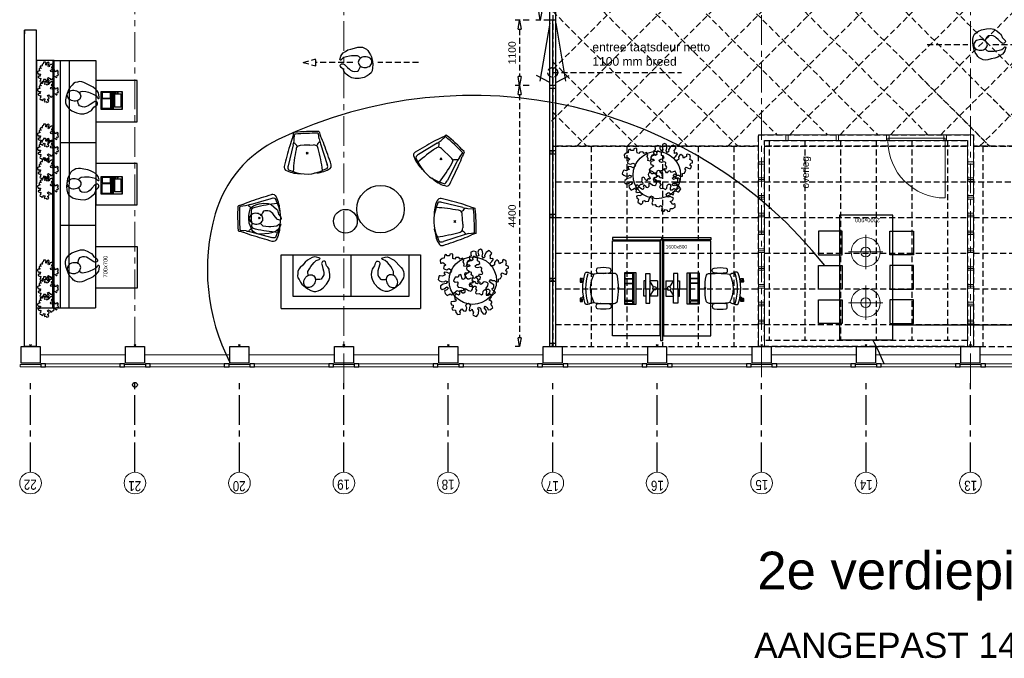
# Model space of a CAD drawing. Header units: millimetres. Extents: x -46954 to 169732, y -26853 to 94136.
# Tile 153 of 174: x 84790 to 101382, y -19688 to -8928. Entities that reach past the tile are written whole.
import ezdxf

# ---------------------------------------------------------------- set-up
doc = ezdxf.new("R2010")
doc.units = ezdxf.units.MM
doc.header["$LTSCALE"] = 400
doc.header["$PDMODE"] = 3
doc.header["$PDSIZE"] = 15
doc.linetypes.add('CENTER', pattern=[2, 1.25, -0.25, 0.25, -0.25])
doc.linetypes.add('HIDDEN', pattern=[0.375, 0.25, -0.125])
for name, color, linetype in [('-gd', 2, 'Continuous'), ('-ve', 2, 'HIDDEN'), ('inlay', 6, 'Continuous'), ('inr', 4, 'Continuous'), ('looplijnen', 8, 'HIDDEN'), ('plafond', 255, 'HIDDEN'), ('plant', 114, 'Continuous'), ('plat', 5, 'Continuous'), ('sona-s008_ip0', 7, 'Continuous'), ('stramien', 1, 'CENTER'), ('symbol', 1, 'Continuous'), ('timmerwerk-ge', 150, 'Continuous'), ('timmerwerk-ve', 8, 'HIDDEN'), ('verlichting', 2, 'Continuous')]:
    doc.layers.add(name, color=color, linetype=linetype)
for name, color, linetype, lineweight in [('Buitenkozijnen', 140, 'Continuous', 15), ('mat-beton (ihwg)', 5, 'Continuous', 25), ('mat-scheidingswand-vertikaal', 5, 'Continuous', 25), ('None', 7, 'Continuous', 9)]:
    doc.layers.add(name, color=color, linetype=linetype, lineweight=lineweight)
doc.styles.add('Arial', font='arial.ttf', dxfattribs={"height": 176.388889})
doc.styles.add('Arial Narrow', font='ARIALN.TTF', dxfattribs={"height": 222.25})
doc.styles.add('s100', font='stylu.ttf', dxfattribs={"height": 100})
doc.styles.get("Standard").update_dxf_attribs({"font": 'arial.ttf'})
doc.dimstyles.new('CAL-N1-050-25', dxfattribs={"dimscale": 50, "dimtxt": 2.5, "dimasz": 3, "dimexe": 1.5, "dimexo": 0, "dimgap": 0.3, "dimtad": 0, "dimdec": 4, "dimrnd": 1, "dimdsep": 46, "dimtxsty": 'Standard', "dimblk": 'CLOSED', "dimcen": 0, "dimdle": 1.25, "dimclrt": 249, "dimadec": 0, "dimazin": 0, "dimtfac": 0.9, "dimtdec": 4, "dimtix": 1, "dimtmove": 0, "dimatfit": 3, "dimldrblk": 'CLOSED', "dimfxl": 1, "dimtvp": 1, "dimtolj": 1, "dimtzin": 0, "dimarcsym": 0})

# ---------------------------------------------------------------- blocks, each defined once
blk = doc.blocks.new('Kolom 280x320')
at = {"layer": 'mat-beton (ihwg)', "lineweight": 25}
blk.add_lwpolyline([(-300, 160), (-20, 160), (-20, -160), (-300, -160)], close=True, dxfattribs=at)
at = {"layer": 'None', "color": 92, "linetype": 'Continuous', "lineweight": 5}
blk.add_point((0, 0), dxfattribs=at)
blk = doc.blocks.new('Gevelpui best 1410 (2D)')
at = {"layer": 'Buitenkozijnen', "lineweight": 15}
for p, q in [((-260, 0), (-260, -1410)), ((-260, 0), (-210, 0)), ((-210, 0), (-210, -1410)), ((-260, -1410), (-210, -1410))]:
    blk.add_line(p, q, dxfattribs=at)
at = {"layer": 'Buitenkozijnen', "color": 92, "lineweight": 25}
for points in [[(-260, 0), (-210, 0), (-210, -80), (-260, -80)], [(-260, -1330), (-210, -1330), (-210, -1410), (-260, -1410)]]:
    blk.add_lwpolyline(points, close=True, dxfattribs=at)
at = {"layer": 'None', "color": 43, "linetype": 'Continuous', "lineweight": 9}
blk.add_line((-410, 15), (-410, -1425), dxfattribs=at)
blk = doc.blocks.new('HWA')
at = {"layer": 'None', "color": 92, "linetype": 'Continuous', "lineweight": 25}
blk.add_circle((0, -74), 40, dxfattribs=at)
blk = doc.blocks.new('lamp02')
at = {"layer": 'verlichting', "lineweight": 0}
for q in [(0, 555.36), (555.36, 0), (0, -555.36), (-555.36, 0)]:
    blk.add_line((0, 0), q, dxfattribs=at)
for radius in [468, 156]:
    blk.add_circle((0, 0), radius, dxfattribs=at)
blk = doc.blocks.new('symb-LPTP_b2')
for p, q in [((150, 0), (-150, 0)), ((-150, 0), (-150, -155)), ((150, -155), (150, 0)), ((150, -5), (-150, -5)), ((150, -155), (-150, -155)), ((150, -160), (-150, -160)), ((-150, -160), (-150, -355)), ((-110, -25), (-110, -129)), ((110, -25), (-110, -25)), ((110, -129), (-110, -129)), ((110, -129), (110, -25)), ((150, -355), (150, -160)), ((-150, -355), (150, -355))]:
    blk.add_line(p, q)
for points in [[(-130, -158, 10, 10, 0), (-111, -158, 10, 10, 0)], [(130, -158, 10, 10, 0), (111, -158, 10, 10, 0)]]:
    blk.add_lwpolyline(points, format="xyseb")
for points in [[(126, -70), (134, -70), (134, -92), (126, -92)], [(128, -72), (132, -72), (132, -90), (128, -90)], [(-135, -175), (135, -175), (135, -189), (-135, -189)], [(32, -199), (-135, -199), (-135, -340), (32, -340)], [(42, -199), (135, -199), (135, -340), (42, -340)]]:
    blk.add_lwpolyline(points, close=True)
for radius in [12.6, 7.57]:
    blk.add_circle((130, -124), radius)
blk = doc.blocks.new('symb-ps03_b2')
blk.add_lwpolyline([(82, -334), (93, -323), (110, -305), (120, -285), (121, -231), (122, -184), (116, -150), (104, -98), (91, -52), (69, -25), (58, -13), (50, -1), (49, 8), (59, 13), (76, 9), (115, -1), (145, -17), (172, -41), (196, -78), (221, -122), (236, -169), (250, -232), (266, -290), (270, -325), (267, -365), (252, -399), (235, -433), (213, -457), (181, -475), (141, -499), (103, -517), (27, -533), (-23, -539), (-83, -538), (-130, -528), (-165, -511), (-192, -479), (-218, -448), (-241, -394), (-258, -313), (-262, -242), (-251, -189), (-222, -138), (-185, -93), (-170, -72), (-134, -54), (-107, -46), (-75, -10), (-57, 2), (-38, 7), (-23, 1), (-12, -13), (-11, -28), (-13, -49), (-23, -61), (-75, -115), (-104, -145), (-121, -166), (-138, -200), (-142, -234), (-135, -284), (-123, -302), (-94, -319), (-69, -327), (-52, -333)])
blk.add_lwpolyline([(-75, -413, 0.078796), (-66, -458, 0.088041), (-46, -494, 0.105312), (-14, -518, 0.121926), (19, -526, 0.121926), (52, -517, 0.105312), (82, -490, 0.088041), (100, -454, 0.078796), (106, -408, 0.078796), (98, -363, 0.088041), (77, -328, 0.105312), (46, -303, 0.121926), (13, -296, 0.121926), (-21, -305, 0.105312), (-50, -331, 0.088041), (-69, -368, 0.078796)], format="xyb", close=True)
blk = doc.blocks.new('SYMB-BM02_B2')
at = {"layer": 'plant'}
blk.add_lwpolyline([(98, 356), (66, 371), (46, 367), (23, 344), (26, 317), (5, 314), (-27, 337), (-68, 353), (-84, 340), (-93, 315), (-77, 290), (-84, 262), (-106, 274), (-134, 301), (-166, 298), (-190, 273), (-184, 246), (-181, 209), (-209, 214), (-256, 237), (-302, 241), (-315, 221), (-325, 198), (-329, 157), (-315, 134), (-286, 119), (-263, 95), (-270, 73), (-298, 80), (-306, 68), (-307, 29), (-341, 38), (-375, 66), (-406, 70), (-427, 48), (-413, 13), (-402, -28), (-381, -27), (-361, -62), (-377, -76), (-407, -84), (-423, -126), (-448, -119), (-475, -126), (-482, -158), (-448, -194), (-447, -249), (-411, -258), (-363, -237), (-327, -242), (-307, -272), (-338, -303), (-366, -308), (-398, -333), (-381, -365), (-338, -377), (-336, -406), (-332, -436), (-252, -458), (-234, -418), (-243, -383), (-220, -358), (-184, -372), (-140, -344), (-141, -283), (-132, -230), (-84, -233), (-86, -271), (-59, -312), (-68, -354), (-36, -386), (7, -361), (39, -388), (98, -377), (116, -344), (153, -351), (160, -393), (171, -436), (193, -440), (228, -426), (230, -390), (275, -385), (300, -408), (328, -386), (326, -329), (369, -315), (403, -276), (387, -222), (366, -221), (339, -240), (312, -226), (275, -205), (309, -165), (312, -121), (278, -112), (241, -110), (205, -137), (171, -126), (146, -92), (166, -59), (184, -44), (228, -57), (285, -55), (282, -25), (255, -2), (285, 14), (305, 34), (353, 32), (371, 38), (382, 84), (382, 111), (350, 130), (317, 139), (248, 136), (232, 114), (194, 121), (209, 166), (266, 187), (314, 230), (310, 274), (271, 296), (232, 280), (187, 233), (150, 251), (176, 290), (219, 319), (203, 365), (155, 404), (121, 376), (98, 356)], dxfattribs=at)
blk = doc.blocks.new('symb-ps09_b2')
at = {"layer": 'looplijnen'}
for p, q in [((0, 935), (-58, 718)), ((0, 935), (58, 718)), ((-58, 718), (58, 718)), ((0, 95), (0, 718)), ((0, -1011), (0, -327))]:
    blk.add_line(p, q, dxfattribs=at)
at = {"layer": 'symbol'}
blk.add_blockref('symb-ps03_b2', (-11, 300), dxfattribs=at)
blk = doc.blocks.new('Happy_swing_high_2D_dwg')
for p, q in [((-212.009, 226.875), (-201.508, 315.482)), ((212.009, 226.875), (201.508, 315.482)), ((-228.877, 145.96), (-328.331, -205.127)), ((-48.401, 131.388), (-112.637, 129.466)), ((48.401, 131.388), (-48.48, 131.388)), ((48.401, 131.388), (112.637, 129.466)), ((228.877, 145.96), (328.331, -205.127)), ((-323.816, -274.958), (-248.483, -304.54)), ((323.816, -274.958), (248.483, -304.54)), ((-148.294, -342.95), (-109.926, -346.164)), ((148.294, -342.95), (109.926, -346.164))]:
    blk.add_line(p, q)
for centre, radius, start, end in [((-789.168, 477.852), 591.348, 339.6612, 347.1732), ((-201.499, 339.783), 12.992, 87.8715, 148.5043), ((0, -3028.199), 3386.935, 86.5975, 93.4025), ((201.499, 339.783), 12.992, 31.4957, 92.1285), ((789.168, 477.852), 591.348, 192.8268, 200.3388), ((1050.658, -310.034), 1411.115, 155.6262, 161.9167), ((-727.93, 292.208), 520.041, 343.6667, 352.7828), ((-269.347, 78.82), 111.039, 17.8916, 63.8835), ((-190.926, 312.319), 11.045, 102.7908, 163.3632), ((-0.04, -3087.504), 3416.07, 86.7539, 93.2444), ((269.347, 78.82), 111.039, 116.1165, 162.1084), ((190.926, 312.319), 11.045, 16.6368, 77.2092), ((727.93, 292.208), 520.041, 187.2172, 196.3333), ((-1050.658, -310.034), 1411.115, 18.0833, 24.3738), ((29399.4, -9251.759), 31136.6, 162.4676, 163.1248), ((-7.539, 22.419), 184.092, 155.3118, 166.1), ((-132.957, 75.986), 48.068, 110.556, 151.1103), ((-93.339, -39.722), 170.285, 96.5074, 109.3878), ((93.339, -39.722), 170.285, 70.6122, 83.4926), ((132.957, 75.986), 48.068, 28.8897, 69.444), ((7.539, 22.419), 184.092, 13.9, 24.6882), ((-29399.4, -9251.759), 31136.6, 16.8752, 17.5324), ((-299.551, -230.098), 98.303, 170.0939, 181.9623), ((-344.345, -233.579), 53.452, 179.8764, 231.0431), ((-118.31, 181.433), 525.239, 240.3743, 266.7273), ((-296.476, -246.063), 39.78, 174.226, 226.5846), ((-173.786, -256.718), 162.929, 161.5397, 174.8387), ((0, 271.18), 627.054, 246.6548, 293.3452), ((118.31, 181.433), 525.239, 273.2727, 299.6257), ((296.476, -246.063), 39.78, 313.4154, 365.774035), ((173.786, -256.718), 162.929, 5.161298, 18.4603), ((344.345, -233.579), 53.452, 308.9569, 360.123558), ((299.551, -230.098), 98.303, 358.0377, 369.906091)]:
    blk.add_arc(centre, radius, start, end)
for centre, start_param, end_param in [((3133.527, -673.731), 2.921398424, 3.032448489), ((-3133.527, -673.731), 6.392329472, 6.503379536)]:
    blk.add_ellipse(centre, major_axis=(3402.254, 0), ratio=0.996194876, start_param=start_param, end_param=end_param)
blk.add_point((0, 0))
blk.add_point((0, 0))
blk.add_point((0, 0))
blk.add_point((0, 0))
blk.add_point((0, 0))
blk.add_point((0, 0))
blk.add_point((0, 0))
blk = doc.blocks.new('SYMB-PS01_B2')
blk.add_lwpolyline([(59, 67), (70, 78), (86, 97), (96, 116), (98, 170), (99, 217), (92, 251), (81, 303), (67, 349), (45, 376), (34, 388), (27, 400), (26, 410), (36, 414), (52, 410), (91, 400), (122, 385), (148, 360), (173, 323), (197, 279), (212, 232), (226, 169), (242, 111), (247, 76), (244, 36), (229, 2), (211, -32), (190, -56), (158, -74), (117, -98), (79, -116), (3, -132), (-47, -138), (-107, -136), (-154, -127), (-189, -110), (-215, -78), (-241, -46), (-264, 7), (-282, 88), (-285, 159), (-274, 212), (-246, 263), (-209, 308), (-193, 329), (-157, 347), (-131, 355), (-98, 391), (-80, 403), (-61, 408), (-47, 402), (-35, 389), (-34, 373), (-37, 352), (-46, 340), (-99, 287), (-128, 256), (-144, 235), (-162, 201), (-165, 167), (-158, 117), (-147, 99), (-118, 82), (-93, 74), (-75, 68)])
blk.add_lwpolyline([(-98, -12, 0.078796), (-90, -57, 0.088041), (-69, -93, 0.105312), (-38, -117, 0.121926), (-4, -125, 0.121926), (29, -115, 0.105312), (58, -89, 0.088041), (77, -52, 0.078796), (83, -7, 0.078796), (74, 38, 0.088041), (54, 74, 0.105312), (23, 98, 0.121926), (-11, 105, 0.121926), (-44, 96, 0.105312), (-74, 70, 0.088041), (-92, 33, 0.078796)], format="xyb", close=True)
blk = doc.blocks.new('bank')
at = {"layer": 'inr'}
for p, q in [((-419, 1137), (481, 1137)), ((-419, 1137), (-419, -1213)), ((481, 1137), (481, -1213)), ((-219, -1013), (-219, 937)), ((-219, 937), (481, 937)), ((481, -38), (-219, -38)), ((481, -1013), (-219, -1013)), ((481, -1213), (-419, -1213))]:
    blk.add_line(p, q, dxfattribs=at)
at = {"layer": 'symbol', "xscale": -1, "rotation": 240.491819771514}
blk.add_blockref('SYMB-PS01_B2', (51, 661), dxfattribs=at)
at = {"layer": 'symbol', "rotation": 299.508180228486}
blk.add_blockref('SYMB-PS01_B2', (51, -731), dxfattribs=at)
blk = doc.blocks.new('SONA-S008_B2')
at = {"layer": '-gd'}
blk.add_open_spline([(-253, -510), (-88, -560), (88, -560), (253, -510)], degree=3, dxfattribs=at)
for points in [[(-207, -16), (-79, 5), (80, 5), (207, -16)], [(-343, -154), (-353, -221), (-352, -288), (-343, -355)], [(-325, -126), (-337, -132), (-340, -141), (-343, -154)], [(-278, -126), (-288, -121), (-315, -121), (-325, -126)], [(-261, -154), (-263, -141), (-266, -132), (-278, -126)], [(-261, -355), (-252, -288), (-250, -221), (-261, -154)], [(-253, -272), (-257, -207), (-252, -139), (-253, -74)], [(-253, -74), (-253, -52), (-233, -20), (-207, -16)], [(207, -16), (233, -20), (253, -52), (253, -74)], [(261, -355), (252, -288), (250, -221), (261, -154)], [(253, -74), (252, -139), (257, -207), (253, -272)], [(261, -154), (263, -141), (266, -132), (278, -126)], [(278, -126), (288, -121), (315, -121), (325, -126)], [(325, -126), (337, -132), (340, -141), (343, -154)], [(343, -154), (353, -221), (352, -288), (343, -355)], [(-251, -332), (-253, -332), (-255, -331), (-258, -330)], [(-255, -304), (-254, -304), (-253, -305), (-252, -305)], [(-239, -412), (-253, -366), (-250, -319), (-253, -272)], [(253, -272), (250, -319), (253, -366), (239, -412)], [(257, -323), (255, -324), (253, -324), (251, -325)], [(252, -298), (253, -297), (254, -297), (255, -297)], [(-343, -355), (-341, -363), (-334, -370), (-326, -372)], [(-326, -372), (-310, -376), (-293, -376), (-277, -372)], [(-277, -372), (-270, -370), (-262, -363), (-261, -355)], [(-256, -474), (-255, -489), (-270, -500), (-272, -515)], [(-227, -418), (-247, -437), (-256, -455), (-256, -474)], [(239, -412), (95, -494), (-95, -494), (-239, -412)], [(256, -474), (256, -455), (247, -437), (227, -418)], [(272, -515), (270, -500), (255, -489), (256, -474)], [(277, -372), (270, -370), (262, -363), (261, -355)], [(326, -372), (310, -376), (293, -376), (277, -372)], [(343, -355), (341, -363), (334, -370), (326, -372)], [(-272, -515), (-274, -534), (-274, -556), (-259, -560)], [(-259, -560), (-77, -614), (79, -614), (259, -560)], [(-222, -607), (-222, -605), (-221, -603), (-219, -603)], [(-222, -615), (-222, -615), (-222, -607), (-222, -607)], [(-219, -615), (-219, -615), (-222, -615), (-222, -615)], [(-222, -630), (-222, -630), (-222, -618), (-222, -618)], [(-222, -618), (-222, -618), (-199, -618), (-199, -618)], [(-199, -630), (-199, -630), (-222, -630), (-222, -630)], [(-222, -641), (-222, -641), (-222, -633), (-222, -633)], [(-222, -633), (-222, -633), (-219, -633), (-219, -633)], [(-219, -645), (-221, -645), (-222, -643), (-222, -641)], [(-219, -603), (-219, -603), (-192, -603), (-177, -603)], [(-199, -615), (-199, -615), (-219, -615), (-219, -615)], [(-219, -633), (-219, -633), (-199, -633), (-199, -633)], [(-167, -645), (-167, -645), (-219, -645), (-219, -645)], [(-199, -618), (-199, -618), (-199, -615), (-199, -615)], [(-199, -615), (-199, -615), (-187, -615), (-187, -615)], [(-199, -618), (-199, -618), (-189, -618), (-187, -618)], [(-199, -633), (-199, -633), (-199, -630), (-199, -630)], [(-199, -630), (-199, -630), (-187, -630), (-187, -630)], [(-199, -633), (-199, -633), (-187, -633), (-187, -633)], [(-183, -633), (-188, -629), (-190, -621), (-186, -615)], [(-185, -615), (-186, -615), (-187, -615), (-187, -615)], [(-187, -615), (-187, -615), (-187, -616), (-187, -617)], [(-186, -630), (-186, -630), (-187, -630), (-187, -630)], [(-187, -630), (-187, -630), (-187, -633), (-187, -633)], [(-187, -633), (-187, -633), (-185, -633), (-183, -633)], [(-186, -615), (-186, -615), (-176, -603), (-163, -584)], [(-165, -630), (-169, -636), (-177, -638), (-183, -633)], [(-183, -633), (-183, -633), (-183, -633), (-183, -633)], [(-167, -633), (-167, -633), (-166, -633), (-166, -633)], [(-163, -641), (-163, -643), (-165, -645), (-167, -645)], [(-166, -633), (-166, -633), (-163, -633), (-163, -633)], [(-135, -589), (-152, -614), (-165, -630), (-165, -630)], [(-163, -630), (-163, -630), (-163, -630), (-164, -630)], [(-163, -628), (-163, -629), (-163, -630), (-163, -630)], [(-163, -633), (-163, -633), (-163, -641), (-163, -641)], [(106, -607), (106, -605), (108, -603), (110, -603)], [(106, -615), (106, -615), (106, -607), (106, -607)], [(110, -615), (110, -615), (106, -615), (106, -615)], [(106, -630), (106, -630), (106, -618), (106, -618)], [(106, -618), (106, -618), (130, -618), (130, -618)], [(130, -630), (130, -630), (106, -630), (106, -630)], [(106, -641), (106, -641), (106, -633), (106, -633)], [(106, -633), (106, -633), (110, -633), (110, -633)], [(110, -645), (108, -645), (106, -643), (106, -641)], [(110, -603), (110, -603), (116, -603), (123, -603)], [(130, -615), (130, -615), (110, -615), (110, -615)], [(110, -633), (110, -633), (130, -633), (130, -633)], [(162, -644), (162, -644), (110, -645), (110, -645)], [(143, -630), (143, -630), (132, -615), (115, -592)], [(130, -618), (130, -618), (130, -615), (130, -615)], [(130, -615), (130, -615), (131, -615), (132, -615)], [(130, -618), (130, -618), (132, -618), (134, -618)], [(130, -633), (130, -633), (130, -630), (130, -630)], [(130, -630), (130, -630), (142, -630), (142, -630)], [(130, -633), (130, -633), (142, -633), (142, -633)], [(143, -630), (142, -630), (142, -630), (142, -630)], [(142, -630), (142, -630), (142, -633), (142, -633)], [(142, -633), (142, -633), (143, -633), (145, -633)], [(161, -633), (155, -637), (147, -636), (143, -630)], [(144, -587), (156, -604), (164, -615), (164, -615)], [(155, -603), (159, -603), (162, -603), (162, -603)], [(164, -615), (168, -621), (167, -629), (161, -633)], [(161, -633), (161, -633), (161, -633), (161, -633)], [(162, -603), (164, -603), (166, -605), (166, -607)], [(162, -633), (162, -633), (162, -633), (162, -633)], [(162, -633), (162, -633), (166, -633), (166, -633)], [(166, -641), (166, -643), (164, -644), (162, -644)], [(166, -615), (166, -615), (165, -615), (164, -615)], [(166, -630), (166, -630), (165, -630), (164, -630)], [(165, -618), (166, -618), (166, -618), (166, -618)], [(166, -607), (166, -607), (166, -615), (166, -615)], [(166, -618), (166, -618), (166, -619), (166, -620)], [(166, -626), (166, -628), (166, -630), (166, -630)], [(166, -633), (166, -633), (166, -641), (166, -641)], [(259, -560), (274, -556), (274, -534), (272, -515)]]:
    blk.add_open_spline(points, degree=3)
at = {"layer": 'sona-s008_ip0'}
blk.add_point((0, 0), dxfattribs=at)
blk = doc.blocks.new('SYMB-CMP4_B2')
for p, q in [((-130, 558), (130, 558)), ((-130, 558), (-130, 428)), ((130, 558), (130, 428)), ((-250, 358), (-250, 428)), ((-250, 428), (0, 428)), ((0, 358), (-250, 358)), ((-130, 358), (-130, 328)), ((-25, 492), (-125, 428)), ((250, 428), (0, 428)), ((0, 358), (250, 358)), ((25, 492), (125, 428)), ((130, 358), (130, 328)), ((250, 358), (250, 428)), ((265, 200), (-265, 200)), ((-265, 200), (-265, 0)), ((-130, 328), (0, 328)), ((130, 328), (0, 328)), ((265, 0), (265, 200)), ((265, 163), (-265, 163)), ((-265, 0), (265, 0)), ((-167, 142), (-260, 142)), ((-260, 13), (-260, 142)), ((-167, 13), (-260, 13)), ((-167, 13), (-167, 142)), ((-88, 142), (-159, 142)), ((-159, 13), (-159, 142)), ((-88, 13), (-159, 13)), ((-88, 13), (-88, 142)), ((200, 142), (-82, 142)), ((-82, 13), (-82, 142)), ((200, 13), (-82, 13)), ((200, 13), (200, 142)), ((255, 142), (212, 142)), ((212, 13), (212, 142)), ((255, 13), (212, 13)), ((255, 13), (255, 142))]:
    blk.add_line(p, q)
blk.add_circle((0, 508), 30)
blk = doc.blocks.new('_CLOSED')
at = {"color": 0, "linetype": 'ByBlock'}
for p, q in [((-1, 0.17), (0, 0)), ((-1, 0.17), (-1, -0.17)), ((0, 0), (-1, -0.17))]:
    blk.add_line(p, q, dxfattribs=at)
blk = doc.blocks.new('*D1600')
at = {"layer": '-ve', "color": 0, "lineweight": -2, "transparency": 16777216}
for p, q in [((143722, 22234), (143486, 22234)), ((143561, 22084), (143561, 21214)), ((143722, 21064), (143486, 21064))]:
    blk.add_line(p, q, dxfattribs=at)
at = {"layer": 'Defpoints', "color": 0, "transparency": 16777216}
for p in [(143722, 22234), (143561, 21064), (143722, 21064)]:
    blk.add_point(p, dxfattribs=at)
at = {"layer": '-ve', "color": 0, "lineweight": -2, "transparency": 16777216, "xscale": 150, "yscale": 150, "zscale": 150}
for p, rotation in [((143561, 22234), 90), ((143561, 21064), 270)]:
    blk.add_blockref('_CLOSED', p, dxfattribs=dict(at, rotation=rotation))
at = {"layer": '-ve', "color": 249, "transparency": 16777216, "insert": (143434, 21649), "char_height": 125, "attachment_point": 5, "rotation": 90}
blk.add_mtext('\\A1;1170', dxfattribs=at)
blk = doc.blocks.new('*D1601')
at = {"layer": '-ve', "color": 0, "lineweight": -2, "transparency": 16777216}
for p, q in [((143376, 21064), (143140, 21064)), ((143215, 20914), (143215, 20114)), ((143376, 19964), (143140, 19964))]:
    blk.add_line(p, q, dxfattribs=at)
at = {"layer": 'Defpoints', "color": 0, "transparency": 16777216}
for p in [(143376, 21064), (143215, 19964), (143376, 19964)]:
    blk.add_point(p, dxfattribs=at)
at = {"layer": '-ve', "color": 0, "lineweight": -2, "transparency": 16777216, "xscale": 150, "yscale": 150, "zscale": 150}
for p, rotation in [((143215, 21064), 90), ((143215, 19964), 270)]:
    blk.add_blockref('_CLOSED', p, dxfattribs=dict(at, rotation=rotation))
at = {"layer": '-ve', "color": 249, "transparency": 16777216, "insert": (143088, 20514), "char_height": 125, "attachment_point": 5, "rotation": 90}
blk.add_mtext('\\A1;1100', dxfattribs=at)
blk = doc.blocks.new('*D1602')
at = {"layer": '-ve', "color": 0, "lineweight": -2, "transparency": 16777216}
for p, q in [((143215, 19964), (143140, 19964)), ((143215, 19814), (143215, 15714)), ((143215, 15564), (143140, 15564))]:
    blk.add_line(p, q, dxfattribs=at)
at = {"layer": 'Defpoints', "color": 0, "transparency": 16777216}
for p in [(143215, 19964), (143215, 15564), (143215, 15564)]:
    blk.add_point(p, dxfattribs=at)
at = {"layer": '-ve', "color": 0, "lineweight": -2, "transparency": 16777216, "xscale": 150, "yscale": 150, "zscale": 150}
for p, rotation in [((143215, 19964), 90), ((143215, 15564), 270)]:
    blk.add_blockref('_CLOSED', p, dxfattribs=dict(at, rotation=rotation))
at = {"layer": '-ve', "color": 249, "transparency": 16777216, "insert": (143088, 17764), "char_height": 125, "attachment_point": 5, "rotation": 90}
blk.add_mtext('\\A1;4400', dxfattribs=at)
blk = doc.blocks.new('plat02')
at = {"layer": '-ve'}
blk.add_line((8800, 6918.69034), (10968.68982, 6918.69034), dxfattribs=at)
blk.add_circle((8800, 6918.69034), 82.25393, dxfattribs=at)
at = {"layer": 'Buitenkozijnen', "lineweight": 15}
for points in [[(-175, 1958.74251), (-175, 1998.78315), (175, 1998.78315), (175, 1958.74251)], [(-175, 1958.74251), (-175, 1998.78315), (175, 1998.78315), (175, 1958.74251)], [(1585, 1958.74251), (1585, 1998.78315), (1935, 1998.78315), (1935, 1958.74251)], [(3345, 1958.74251), (3345, 1998.78315), (3695, 1998.78315), (3695, 1958.74251)], [(5105, 1958.74251), (5105, 1998.78315), (5455, 1998.78315), (5455, 1958.74251)], [(6865, 1958.74251), (6865, 1998.78315), (7215, 1998.78315), (7215, 1958.74251)], [(8625, 1958.74251), (8625, 1998.78315), (8975, 1998.78315), (8975, 1958.74251)], [(10385, 1958.74251), (10385, 1998.78315), (10735, 1998.78315), (10735, 1958.74251)], [(12145, 1958.74251), (12145, 1998.78315), (12495, 1998.78315), (12495, 1958.74251)], [(13905, 1958.74251), (13905, 1998.78315), (14255, 1998.78315), (14255, 1958.74251)], [(15665, 1958.74251), (15665, 1998.78315), (16015, 1998.78315), (16015, 1958.74251)]]:
    blk.add_lwpolyline(points, close=True, dxfattribs=at)
at = {"layer": 'inlay'}
blk.add_line((17650, 2658.74251), (14530, 2658.74251), dxfattribs=at)
for centre, radius, start, end in [((7447.29863, -1058.24791), 7587.9818, 38.500045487, 115.57129708), ((5035.33618, 3982.38476), 2000, 115.57129708, 163.912846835), ((6384.3302, 3593.3453), 3403.97171, 163.912846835, 207.318260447), ((7447.29863, -1058.24791), 7587.9818, 23.840411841, 27.244016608)]:
    blk.add_arc(centre, radius, start, end, dxfattribs=at)
at = {"layer": 'inr'}
for p, q in [((378.57509, 2949.87115), (381.23466, 7119.87115)), ((397.34043, 2949.87115), (400, 7119.87115)), ((400, 7119.87115), (1100.00014, 7119.87115)), ((499.99998, 7119.80738), (497.34041, 2949.80738)), ((649.99995, 7119.71171), (647.34038, 2949.71171)), ((1100.00014, 7119.87115), (1097.34029, 2949.4247)), ((1098.22691, 5730.23087), (498.22703, 5729.8482)), ((1098.22691, 4339.57352), (498.22703, 4339.95619)), ((397.34043, 2949.87115), (1097.34057, 2949.87115))]:
    blk.add_line(p, q, dxfattribs=at)
for points in [[(400, 7119.87115), (100, 7119.87115), (97.34043, 2949.87115), (397.34043, 2949.87115)], [(1098.67038, 6084.90219), (1798.67038, 6084.90219), (1798.67038, 6784.90219), (1098.67038, 6784.90219)], [(1098.67038, 4684.90219), (1798.67038, 4684.90219), (1798.67038, 5384.90219), (1098.67038, 5384.90219)], [(13630, 4515.38654), (13630, 2415.38654), (14530, 2415.38654), (14530, 4515.38654)], [(13280, 3844.23481), (13680, 3844.23481), (13680, 4244.23481), (13280, 4244.23481)], [(14880, 3844.23481), (14480, 3844.23481), (14480, 4244.23481), (14880, 4244.23481)], [(1098.67038, 3984.90219), (1798.67038, 3984.90219), (1798.67038, 3284.90219), (1098.67038, 3284.90219)], [(9807.12831, 4098.78406), (10637.12831, 4098.78406), (10637.12831, 4138.78406), (9807.12831, 4138.78406)], [(10607.12831, 4078.78406), (10607.12831, 2478.78406), (9807.12831, 2478.78406), (9807.12831, 4078.78406)], [(10657.12831, 2398.78406), (10657.12831, 4098.78406), (10617.12831, 4098.78406), (10617.12831, 2398.78406)], [(11467.12831, 4098.78406), (10637.12831, 4098.78406), (10637.12831, 4138.78406), (11467.12831, 4138.78406)], [(10667.12831, 4078.78406), (10667.12831, 2478.78406), (11467.12831, 2478.78406), (11467.12831, 4078.78406)], [(13280, 3665.38654), (13680, 3665.38654), (13680, 3265.38654), (13280, 3265.38654)], [(14880, 3665.38654), (14480, 3665.38654), (14480, 3265.38654), (14880, 3265.38654)], [(13280, 3086.53826), (13680, 3086.53826), (13680, 2686.53826), (13280, 2686.53826)], [(14880, 3086.53826), (14480, 3086.53826), (14480, 2686.53826), (14880, 2686.53826)]]:
    blk.add_lwpolyline(points, close=True, dxfattribs=at)
at = {"layer": 'mat-beton (ihwg)', "lineweight": 25}
for p, q in [((100, 7628.78315), (-100, 7628.78315)), ((-100, 2298.78315), (-100, 7628.78315)), ((100, 7628.78315), (-100, 7628.78315)), ((-100, 2298.78315), (-100, 7628.78315)), ((100, 2298.78315), (100, 7628.78315)), ((100, 2298.78315), (100, 7628.78315)), ((100, 2298.78315), (-100, 2298.78315)), ((100, 2298.78315), (-100, 2298.78315))]:
    blk.add_line(p, q, dxfattribs=at)
at = {"layer": 'mat-scheidingswand-vertikaal', "lineweight": 25}
blk.add_line((-100, 7628.78315), (-100, 7568.78315), dxfattribs=at)
at = {"layer": 'None', "color": 43, "linetype": 'Continuous', "lineweight": 9}
for centre in [(0, 0), (0, 0), (0, 0), (1760, 0), (3520, 0), (5280, 0), (7040, 0), (8800, 0), (10560, 0), (12320, 0), (14080, 0), (15840, 0)]:
    blk.add_circle(centre, 182.60642, dxfattribs=at)
at = {"layer": 'plat'}
for p, q in [((8750, 2298.74251), (8750, 15168.78315)), ((8850, 2298.74251), (8850, 15168.78315)), ((8850, 7798.74251), (8750, 7798.74251)), ((8800, 6698.74251), (8800, 7798.74251)), ((8750, 7748.74251), (8583.63096, 6771.05978)), ((8850, 7748.74251), (9016.36904, 6771.05978)), ((8750, 6748.74251), (8523.88962, 6868.882)), ((8850, 6748.74251), (9076.11038, 6868.882)), ((8850, 6698.74251), (8750, 6698.74251)), ((8850, 6648.74251), (8750, 6648.74251)), ((8800, 5598.74251), (8800, 6648.74251)), ((8800, 4523.74251), (8800, 5548.74251)), ((8800, 3448.74251), (8800, 4473.74251)), ((8800, 2348.74251), (8800, 3398.74251)), ((8850, 2348.78315), (8750, 2348.78315)), ((8850, 2348.74251), (8750, 2348.74251))]:
    blk.add_line(p, q, dxfattribs=at)
at = {"layer": 'plat', "lineweight": 0}
for p, q in [((15890, 5868.78315), (12270, 5868.78315)), ((12270, 5278.78315), (12270, 5868.78315)), ((15890, 5868.78315), (15890, 2298.78315)), ((15790, 5768.78315), (12370, 5768.78315)), ((12370, 5278.78315), (12370, 5768.78315)), ((15413.5, 4805.03194), (15413.5, 5768.78315)), ((15790, 5359.78315), (15790, 5768.78315)), ((15790, 5278.78315), (15790, 5768.78315)), ((12270, 5372.78315), (12270, 2298.78315)), ((12270, 5372.78315), (12370, 5372.78315)), ((12370, 5372.78315), (12370, 2298.78315)), ((15790, 5372.78315), (15790, 2298.78315)), ((15790, 5372.78315), (15890, 5372.78315)), ((12370, 5144.78315), (12270, 5144.78315)), ((15890, 5144.78315), (15790, 5144.78315)), ((12370, 5114.78315), (12270, 5114.78315)), ((12370, 5084.78315), (12270, 5084.78315)), ((15890, 5114.78315), (15790, 5114.78315)), ((15890, 5084.78315), (15790, 5084.78315)), ((12370, 4844.78315), (12270, 4844.78315)), ((12370, 4814.78315), (12270, 4814.78315)), ((15890, 4844.78315), (15790, 4844.78315)), ((15890, 4814.78315), (15790, 4814.78315)), ((12370, 4784.78315), (12270, 4784.78315)), ((15890, 4784.78315), (15790, 4784.78315)), ((12370, 4544.78315), (12270, 4544.78315)), ((12370, 4514.78315), (12270, 4514.78315)), ((12370, 4484.78315), (12270, 4484.78315)), ((15890, 4544.78315), (15790, 4544.78315)), ((15890, 4514.78315), (15790, 4514.78315)), ((15890, 4484.78315), (15790, 4484.78315)), ((12370, 4244.78315), (12270, 4244.78315)), ((12370, 4214.78315), (12270, 4214.78315)), ((12370, 4184.78315), (12270, 4184.78315)), ((15890, 4244.78315), (15790, 4244.78315)), ((15890, 4214.78315), (15790, 4214.78315)), ((15890, 4184.78315), (15790, 4184.78315)), ((12370, 3944.78315), (12270, 3944.78315)), ((12370, 3914.78315), (12270, 3914.78315)), ((12370, 3884.78315), (12270, 3884.78315)), ((15890, 3944.78315), (15790, 3944.78315)), ((15890, 3914.78315), (15790, 3914.78315)), ((15890, 3884.78315), (15790, 3884.78315)), ((12370, 3644.78315), (12270, 3644.78315)), ((12370, 3614.78315), (12270, 3614.78315)), ((12370, 3584.78315), (12270, 3584.78315)), ((15890, 3644.78315), (15790, 3644.78315)), ((15890, 3614.78315), (15790, 3614.78315)), ((15890, 3584.78315), (15790, 3584.78315)), ((12370, 3344.78315), (12270, 3344.78315)), ((15890, 3344.78315), (15790, 3344.78315)), ((12370, 3314.78315), (12270, 3314.78315)), ((12370, 3284.78315), (12270, 3284.78315)), ((15890, 3314.78315), (15790, 3314.78315)), ((15890, 3284.78315), (15790, 3284.78315)), ((12370, 3044.78315), (12270, 3044.78315)), ((12370, 3014.78315), (12270, 3014.78315)), ((15890, 3044.78315), (15790, 3044.78315)), ((15890, 3014.78315), (15790, 3014.78315)), ((12370, 2984.78315), (12270, 2984.78315)), ((15890, 2984.78315), (15790, 2984.78315)), ((12370, 2744.78315), (12270, 2744.78315)), ((12370, 2714.78315), (12270, 2714.78315)), ((12370, 2684.78315), (12270, 2684.78315)), ((15890, 2744.78315), (15790, 2744.78315)), ((15890, 2714.78315), (15790, 2714.78315)), ((15890, 2684.78315), (15790, 2684.78315))]:
    blk.add_line(p, q, dxfattribs=at)
for points in [[(12726.5, 5768.78315), (12726.5, 5868.78315), (12766.5, 5868.78315), (12766.5, 5768.78315)], [(13576.5, 5768.78315), (13576.5, 5868.78315), (13616.5, 5868.78315), (13616.5, 5768.78315)], [(14427.5, 5768.78315), (14467.5, 5768.78315), (14467.5, 5868.78315), (14427.5, 5868.78315)], [(14427.5, 5768.78315), (14427.5, 5868.78315), (14467.5, 5868.78315), (14467.5, 5768.78315)], [(14447.5, 5768.78315), (15413.5, 5768.78315), (15413.5, 5808.78315), (14447.5, 5808.78315)], [(15393.5, 5768.78315), (15433.5, 5768.78315), (15433.5, 5868.78315), (15393.5, 5868.78315)], [(15393.5, 5768.78315), (15393.5, 5868.78315), (15433.5, 5868.78315), (15433.5, 5768.78315)], [(12270.5, 5372.78315), (12370.5, 5372.78315), (12370.5, 5412.78315), (12270.5, 5412.78315)], [(15889.5, 5372.78315), (15789.5, 5372.78315), (15789.5, 5412.78315), (15889.5, 5412.78315)]]:
    blk.add_lwpolyline(points, close=True, dxfattribs=at)
at = {"layer": 'plat'}
for points in [[(8750, 5548.74251), (8850, 5548.74251), (8850, 5598.74251), (8750, 5598.74251)], [(8750, 4473.74251), (8850, 4473.74251), (8850, 4523.74251), (8750, 4523.74251)], [(8750, 3398.74251), (8850, 3398.74251), (8850, 3448.74251), (8750, 3448.74251)]]:
    blk.add_lwpolyline(points, close=True, dxfattribs=at)
at = {"layer": 'plat', "lineweight": 0}
blk.add_arc((15413.5, 5768.78315), 966, 180, 270, dxfattribs=at)
at = {"layer": 'stramien', "lineweight": 0}
for p, q in [((1760, 2298.78315), (1760, 16786.24197)), ((5280, 1682.60642), (5280, 16786.24197)), ((12320, 182.60642), (12320, 16786.24197)), ((15840, 1682.60642), (15840, 16786.24197))]:
    blk.add_line(p, q, dxfattribs=at)
at = {"layer": 'stramien'}
for p, q in [((0, 182.60642), (0, 1682.60642)), ((1760, 182.60642), (1760, 1682.60642)), ((3520, 182.60642), (3520, 1682.60642)), ((5280, 182.60642), (5280, 1682.60642)), ((7040, 182.60642), (7040, 1682.60642)), ((8800, 182.60642), (8800, 1682.60642)), ((10560, 182.60642), (10560, 1682.60642)), ((12320, 182.60642), (12320, 1682.60642)), ((14080, 182.60642), (14080, 1682.60642)), ((15840, 182.60642), (15840, 1682.60642))]:
    blk.add_line(p, q, dxfattribs=at)
at = {"layer": 'timmerwerk-ge'}
for centre, radius in [((10554.19458, 5188.84707), 400), ((5897.42076, 4615.1129), 400), ((5306.19054, 4410.97683), 200), ((7452.36096, 3410.85951), 400)]:
    blk.add_circle(centre, radius, dxfattribs=at)
at = {"layer": 'timmerwerk-ve'}
for p in [(8800, 5573.74251), (8800, 4498.74251), (8800, 4498.74251), (8800, 3423.74251), (8800, 3423.74251), (8800, 3423.74251)]:
    blk.add_point(p, dxfattribs=at)
at = {"layer": 'Buitenkozijnen', "color": 7, "xscale": -1, "rotation": 90}
for p in [(175, 1748.78315), (1935, 1748.78315), (3695, 1748.78315), (5455, 1748.78315), (7215, 1748.78315), (8975, 1748.78315), (10735, 1748.78315), (12495, 1748.78315), (14255, 1748.78315), (16015, 1748.78315)]:
    blk.add_blockref('Gevelpui best 1410 (2D)', p, dxfattribs=at)
at = {"layer": 'inlay', "rotation": 90}
blk.add_blockref('bank', (5361.3288, 3362.32887), dxfattribs=at)
at = {"layer": 'inr', "xscale": -1}
for name, p, rotation in [('symb-LPTP_b2', (1546.01608, 6445.14917), 270), ('symb-LPTP_b2', (1546.01608, 5015.14917), 270), ('Happy_swing_high_2D_dwg', (3854.78733, 4463.83878), 90.87755925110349), ('SONA-S008_B2', (9907.12831, 3278.78406), 270)]:
    blk.add_blockref(name, p, dxfattribs=dict(at, rotation=rotation))
at = {"layer": 'inr'}
for name, p, rotation in [('Happy_swing_high_2D_dwg', (6918.63056, 5463.01794), 317.1496936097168), ('Happy_swing_high_2D_dwg', (4662.74861, 5562.2653), 2.149693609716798), ('Happy_swing_high_2D_dwg', (7150.52735, 4406.45523), 272.1496936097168), ('SONA-S008_B2', (11367.12831, 3278.78406), 90)]:
    blk.add_blockref(name, p, dxfattribs=dict(at, rotation=rotation))
at = {"layer": 'None', "color": 7, "rotation": 90}
for p in [(0, 2318.78315), (0, 2318.78315), (0, 2318.78315), (1760, 2318.78315), (3520, 2318.78315), (3520, 2318.78315), (5280, 2318.78315), (7040, 2318.78315), (8800, 2318.78315), (10560, 2318.78315), (12320, 2318.78315), (14080, 2318.78315), (15840, 2318.78315)]:
    blk.add_blockref('Kolom 280x320', p, dxfattribs=at)
at = {"layer": 'None', "color": 7}
blk.add_blockref('HWA', (1760, 1728.78315), dxfattribs=at)
at = {"layer": 'symbol'}
for name, p, rotation in [('symb-ps09_b2', (16120.35091, 7386.29059), 270), ('symb-ps09_b2', (5527.56116, 7087.12217), 90), ('SYMB-PS01_B2', (3810.69933, 4445.13161), 262.8101727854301), ('SYMB-CMP4_B2', (10008.61701, 3278.78406), 269.9999999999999)]:
    blk.add_blockref(name, p, dxfattribs=dict(at, rotation=rotation))
for p, xscale, yscale, zscale, rotation in [((272.4041, 6927.06472), 0.4, 0.4, 0.4, 38.24725523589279), ((272.4041, 6633.05225), 0.4, 0.4, 0.4, 38.24725523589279), ((272.4041, 5883.15526), 0.4, 0.4, 0.4, 38.24725523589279), ((272.4041, 5641.99744), 0.4, 0.4, 0.4, 38.24725523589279), ((10731.72151, 5374.89507), 0.8400000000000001, 0.8400000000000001, 0.8400000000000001, 56.63025422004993), ((10302.82702, 5250.79514), 0.8400000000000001, 0.8400000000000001, 0.8400000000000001, 171.2679003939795), ((272.4041, 5310.26647), 0.4, 0.4, 0.4, 38.24725523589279), ((10623.24746, 4981.84817), 0.8400000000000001, 0.8400000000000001, 0.8400000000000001, 339.9579679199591), ((272.4041, 5002.44014), 0.4, 0.4, 0.4, 38.24725523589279), ((7629.8879, 3596.90751), 0.8400000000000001, 0.8400000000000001, 0.8400000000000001, 56.63025422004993), ((272.4041, 3589.91429), 0.4, 0.4, 0.4, 38.24725523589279), ((7200.9934, 3472.80759), 0.8400000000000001, 0.8400000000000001, 0.8400000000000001, 171.2679003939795), ((272.4041, 3307.44819), 0.4, 0.4, 0.4, 38.24725523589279), ((7474.48044, 3139.20632), 0.8400000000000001, 0.8400000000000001, 0.8400000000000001, 261.2679003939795), ((272.4041, 3013.43572), 0.4, 0.4, 0.4, 38.24725523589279)]:
    blk.add_blockref('SYMB-BM02_B2', p, dxfattribs=dict(at, xscale=xscale, yscale=yscale, zscale=zscale, rotation=rotation))
at = {"layer": 'symbol', "linetype": 'Continuous', "lineweight": 0, "xscale": -1}
for p, rotation in [((1131.91499, 6430.47298), 258.6198515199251), ((1144.11477, 5048.18197), 272.8754763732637)]:
    blk.add_blockref('symb-ps03_b2', p, dxfattribs=dict(at, rotation=rotation))
at = {"layer": 'symbol', "linetype": 'Continuous', "lineweight": 0, "rotation": 281.380148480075}
blk.add_blockref('symb-ps03_b2', (1131.91499, 3717.58747), dxfattribs=at)
at = {"layer": 'symbol', "xscale": -1, "rotation": 90}
blk.add_blockref('SYMB-CMP4_B2', (11265.63961, 3278.78406), dxfattribs=at)
at = {"layer": 'verlichting', "lineweight": 0, "yscale": 0.5220071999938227, "zscale": 0.5220072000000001}
for p, xscale, rotation in [((14073.64567, 3892.94076), -0.5220072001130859, 90.00018926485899), ((14073.64567, 3037.83231), 0.5220072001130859, 89.999810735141)]:
    blk.add_blockref('lamp02', p, dxfattribs=dict(at, xscale=xscale, rotation=rotation))
at = {"layer": 'None', "color": 8, "char_height": 169.333333, "attachment_point": 1, "rotation": 180, "style": 'Arial Narrow'}
for s, insert in [('22', (104.00231, -112.75759)), ('22', (104.00231, -112.75759)), ('22', (104.00231, -112.75759)), ('21', (1864.00231, -137.00908)), ('20', (3624.00231, -137.00908)), ('19', (5384.00231, -112.75759)), ('18', (7144.00231, -112.75759)), ('17', (8904.00231, -137.00908)), ('16', (10671.12355, -131.19968)), ('15', (12431.12355, -118.56699)), ('14', (14191.12355, -118.56699)), ('13', (15951.12355, -131.19968))]:
    blk.add_mtext(s, dxfattribs=dict(at, insert=insert))
at = {"layer": 'plat', "style": 's100'}
for s, height, rotation, p in [('overleg ', 124.21728, 90, (13117.21075, 4962.52507)), ('2000x900', 69.561677, 180, (14314.06021, 4463.68142)), ('700x700', 69.561677, 90, (1296.57126, 3462.59524))]:
    blk.add_text(s, height=height, rotation=rotation, dxfattribs=at).set_placement(p)
at = {"layer": 'plat', "style": 'Arial'}
blk.add_text('1600x800', height=59.266667, dxfattribs=at).set_placement((10702.5419, 3949.82361))
at = {"layer": 'plat', "attachment_point": 1, "style": 'Arial'}
for s, insert, char_height in [('entree taatsdeur netto\\P1100 mm breed', (9468.37422, 7418.38919), 145.2033333), ('2e verdieping', (12247.84881, -1156.2825), 635), ('AANGEPAST 14-08-2025 ', (12196.62296, -2522.36534), 423.3333333)]:
    blk.add_mtext(s, dxfattribs=dict(at, insert=insert, char_height=char_height))
at = {"layer": '-ve'}
for p1, p2, distance, picture, middle in [((8750, 8968.30825), (8750, 7798.74251), -160.93863, '*D1600', (8461.41812, 8383.52538)), ((8403.83137, 7798.74251), (8403.83137, 6698.74251), -160.93863, '*D1601', (8115.2495, 7248.74251)), ((8242.89275, 6698.74251), (8242.89275, 2298.74251), 0, '*D1602', (8115.2495, 4498.74251))]:
    dim = blk.add_aligned_dim(p1=p1, p2=p2, distance=distance, dimstyle='CAL-N1-050-25', dxfattribs=at)
    dim.commit()
    dim.dimension.update_dxf_attribs({"geometry": picture, "text_midpoint": middle, "insert": (-134972.26676, -13265.39602)})

msp = doc.modelspace()

# ---------------------------------------------------------------- linework, layer by layer
at = {"layer": 'plafond'}
for p, q in [((93752.56989, -10636.55677), (99440.30582, -4948.82084)), ((93752.56989, -10636.55677), (99440.30582, -4948.82084)), ((94176.83396, -11060.82084), (100288.83396, -4948.82084)), ((95025.3621, -11060.82084), (101137.3621, -4948.82084)), ((96722.41837, -4948.82084), (102834.41837, -11060.82084)), ((96322.26676, -5397.19737), (101985.89023, -11060.82084)), ((95873.89023, -11060.82084), (101382.26676, -5552.44431)), ((96322.26676, -6245.72551), (101137.3621, -11060.82084)), ((96722.41837, -11060.82084), (101517.41837, -6265.82084)), ((97765.94651, -10865.82084), (102365.94651, -6265.82084)), ((98614.47465, -10865.82084), (103214.47465, -6265.82084)), ((99463.00278, -10865.82084), (104063.00278, -6265.82084)), ((100311.53092, -10865.82084), (104911.53092, -6265.82084)), ((100965.05906, -11060.82084), (105760.05906, -6265.82084)), ((96322.26676, -7094.25365), (100093.83396, -10865.82084)), ((93772.26676, -9768.33176), (95774.34342, -7766.2551)), ((94448.68381, -7766.2551), (97548.24955, -10865.82084)), ((95297.21194, -7766.2551), (98396.77768, -10865.82084)), ((96145.74008, -7766.2551), (99245.30582, -10865.82084)), ((93772.26676, -7938.3662), (96894.72141, -11060.82084)), ((95025.3621, -11060.82084), (97763.8272, -8322.35573)), ((93772.26676, -8786.89433), (96046.19327, -11060.82084)), ((95873.89023, -11060.82084), (98090.24813, -8844.46294)), ((96722.41837, -11060.82084), (98552.65318, -9230.58603)), ((93772.26676, -9635.42247), (95197.66513, -11060.82084)), ((99951.92277, -9875.38151), (101137.3621, -11060.82084)), ((101088.48139, -10163.41199), (101985.89023, -11060.82084)), ((93772.26676, -10483.95061), (94349.137, -11060.82084)), ((94422.26676, -11060.82084), (94422.26676, -14435.82084)), ((95022.26676, -11060.82084), (95022.26676, -14435.82084)), ((95622.26676, -11060.82084), (95622.26676, -14435.82084)), ((96222.26676, -11060.82084), (96222.26676, -14435.82084)), ((96822.26676, -11060.82084), (96822.26676, -14435.82084)), ((97422.26676, -10965.82084), (97422.26676, -14335.82084)), ((98022.26676, -10965.82084), (98022.26676, -14335.82084)), ((98622.26676, -10965.82084), (98622.26676, -14335.82084)), ((99222.26676, -10965.82084), (99222.26676, -14335.82084)), ((99822.26676, -10965.82084), (99822.26676, -14335.82084)), ((100422.26676, -10965.82084), (100422.26676, -14335.82084)), ((101022.26676, -11060.82084), (101022.26676, -14435.82084)), ((93822.26676, -11660.82084), (97242.26676, -11660.82084)), ((97342.26676, -11660.82084), (106032.8296, -11660.82084)), ((93822.26676, -12260.82084), (97242.26676, -12260.82084)), ((97342.26676, -12260.82084), (100762.26676, -12260.82084)), ((100862.26676, -12260.82084), (106032.8296, -12260.82084)), ((93822.26676, -12860.82084), (97242.26676, -12860.82084)), ((97342.26676, -12860.82084), (100762.26676, -12860.82084)), ((100862.26676, -12860.82084), (106032.8296, -12860.82084)), ((93822.26676, -13460.82084), (97242.26676, -13460.82084)), ((97342.26676, -13460.82084), (100762.26676, -13460.82084)), ((100862.26676, -13460.82084), (106032.8296, -13460.82084)), ((93822.26676, -14060.82084), (97242.26676, -14060.82084)), ((97342.26676, -14060.82084), (100762.26676, -14060.82084)), ((100862.26676, -14060.82084), (106032.8296, -14060.82084))]:
    msp.add_line(p, q, dxfattribs=at)
for points in [[(93822.26676, -4948.82084), (93772.26676, -4948.82084), (93772.26676, -11060.82084), (97242.26676, -11060.82084)], [(93772.26676, -11060.82084), (93772.26676, -14435.82084), (119732.26676, -14435.82084), (119732.26676, -9205.82084), (114292.26676, -9205.82084), (114292.26676, -6895.86147), (112092.26676, -6895.82084), (112092.26676, -10865.82084)], [(97242.26676, -11060.82084), (93772.26676, -11060.82084)], [(97342.26676, -11060.82084), (100762.26676, -11060.82084)], [(100762.26676, -11060.82084), (97342.26676, -11060.82084)], [(100862.26676, -11060.82084), (106032.8296, -11060.82084)], [(106032.8296, -11060.82084), (100862.26676, -11060.82084)]]:
    msp.add_lwpolyline(points, dxfattribs=at)
for points in [[(97242.26676, -10865.82084), (100862.26676, -10865.82084), (100862.26676, -14435.82084), (97242.26676, -14435.82084)], [(97342.26676, -10965.82084), (100762.26676, -10965.82084), (100762.26676, -14335.82084), (97342.26676, -14335.82084)]]:
    msp.add_lwpolyline(points, close=True, dxfattribs=at)

# ---------------------------------------------------------------- block references
at = {"layer": 'timmerwerk-ge'}
msp.add_blockref('plat02', (84972.26676, -16734.60398), dxfattribs=at)

doc.saveas('drawing.dxf')
